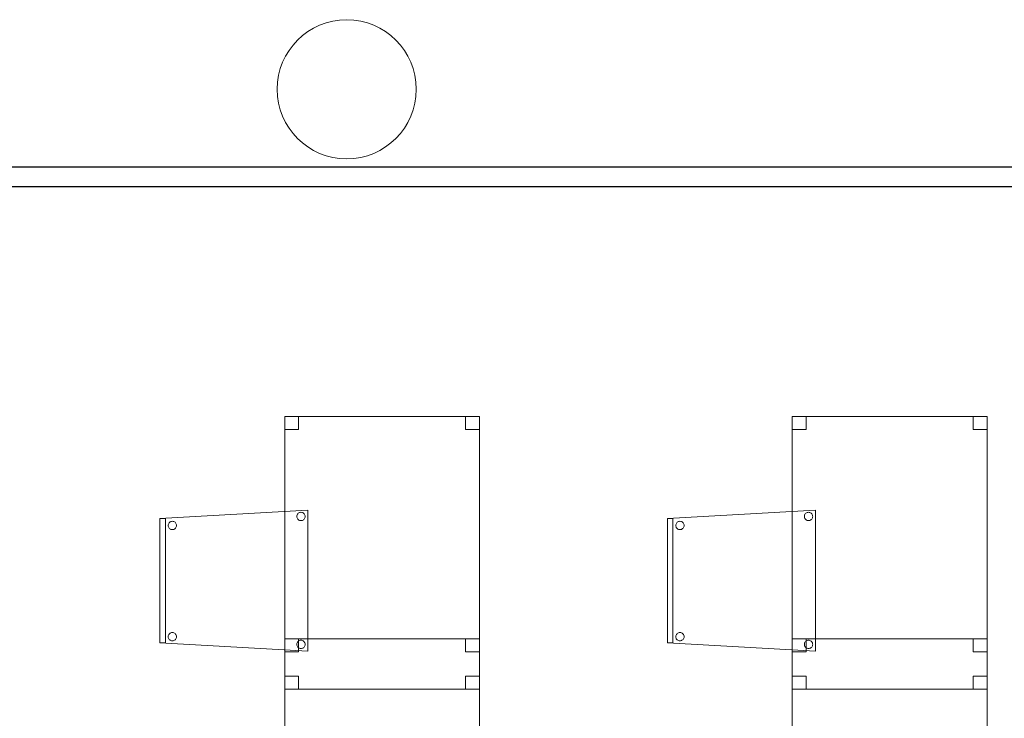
# Model space of a CAD drawing. Header units: metres. Extents: x 391.1 to 427.5, y 12.8 to 28.4.
# Tile 67 of 149: x 409.6 to 413.1, y 15.5 to 18. Entities that reach past the tile are written whole.
import ezdxf

# ---------------------------------------------------------------- set-up
doc = ezdxf.new("R2010")
doc.units = ezdxf.units.M
for name, color, linetype, lineweight in [('02_MOBILIARIO', 7, 'Continuous', 18), ('A-COLS-____-MCUT', 7, 'Continuous', 18), ('A-COLS-____-OTLN', 7, 'Continuous', 18), ('A-DETL-____-MBND', 7, 'Continuous', 18), ('A-WALL-____-MCUT', 7, 'Continuous', 25), ('A-WALL-____-OTLN', 7, 'Continuous', 25)]:
    doc.layers.add(name, color=color, linetype=linetype, lineweight=lineweight)

# ---------------------------------------------------------------- blocks, each defined once
blk = doc.blocks.new('Family - Taula 80X70_PA-152007-03_TEL_P0A')
at = {"layer": 'A-DETL-____-MBND', "color": 253, "true_color": 0xaaaaaa}
for p, q in [((0, 0), (0, 0.98)), ((0, 0.98), (0.7001, 0.98)), ((0.7001, 0.98), (0, 0.98)), ((0, 0.98), (0, 0)), ((0, 0.9336), (0, 0.98)), ((0, 0.98), (0.05, 0.98)), ((0.05, 0.98), (0, 0.98)), ((0, 0.98), (0, 0.9336)), ((0.05, 0.98), (0.05, 0.9336)), ((0.05, 0.9336), (0.05, 0.98)), ((0.6501, 0.9336), (0.6501, 0.98)), ((0.6501, 0.98), (0.7001, 0.98)), ((0.7001, 0.98), (0.6501, 0.98)), ((0.6501, 0.98), (0.6501, 0.9336)), ((0.7001, 0.98), (0.7001, 0)), ((0.7001, 0), (0.7001, 0.98)), ((0.7001, 0.98), (0.7001, 0.9336)), ((0.7001, 0.9336), (0.7001, 0.98)), ((0.05, 0.9336), (0, 0.9336)), ((0, 0.9336), (0.05, 0.9336)), ((0.7001, 0.9336), (0.6501, 0.9336)), ((0.6501, 0.9336), (0.7001, 0.9336)), ((0, 0), (0, 0.0464)), ((0, 0.0464), (0.05, 0.0464)), ((0.05, 0.0464), (0, 0.0464)), ((0, 0.0464), (0, 0)), ((0.05, 0.0464), (0.05, 0)), ((0.05, 0), (0.05, 0.0464)), ((0.6501, 0), (0.6501, 0.0464)), ((0.6501, 0.0464), (0.7001, 0.0464)), ((0.7001, 0.0464), (0.6501, 0.0464)), ((0.6501, 0.0464), (0.6501, 0)), ((0.7001, 0.0464), (0.7001, 0)), ((0.7001, 0), (0.7001, 0.0464)), ((0.7001, 0), (0, 0)), ((0.05, 0), (0, 0)), ((0, 0), (0.05, 0)), ((0.7001, 0), (0.6501, 0)), ((0.6501, 0), (0.7001, 0)), ((0, 0), (0.7001, 0))]:
    blk.add_line(p, q, dxfattribs=at)
blk = doc.blocks.new('Family - Cadira confident_PA-152096-03_TEL_P0A')
at = {"layer": 'A-DETL-____-MBND', "color": 253, "true_color": 0xaaaaaa}
for p, q in [((0, 0.4765), (0.5326, 0.5065)), ((0.5326, 0.5065), (0, 0.4765)), ((0.4961, 0.4939), (0.498, 0.4957)), ((0.498, 0.4957), (0.4961, 0.4939)), ((0.498, 0.4957), (0.5001, 0.4972)), ((0.5001, 0.4972), (0.498, 0.4957)), ((0.5001, 0.4972), (0.5025, 0.4983)), ((0.5025, 0.4983), (0.5001, 0.4972)), ((0.5025, 0.4983), (0.505, 0.4989)), ((0.505, 0.4989), (0.5025, 0.4983)), ((0.505, 0.4989), (0.5076, 0.4992)), ((0.5076, 0.4992), (0.505, 0.4989)), ((0.5076, 0.4992), (0.5102, 0.4989)), ((0.5102, 0.4989), (0.5076, 0.4992)), ((0.5102, 0.4989), (0.5127, 0.4982)), ((0.5127, 0.4982), (0.5102, 0.4989)), ((0.5127, 0.4982), (0.515, 0.4971)), ((0.515, 0.4971), (0.5127, 0.4982)), ((0.515, 0.4971), (0.5172, 0.4956)), ((0.5172, 0.4956), (0.515, 0.4971)), ((0.5172, 0.4956), (0.519, 0.4938)), ((0.519, 0.4938), (0.5172, 0.4956)), ((0.5326, 0.5065), (0.5326, 0)), ((0.5326, 0), (0.5326, 0.5065)), ((0, 0.03), (0, 0.4765)), ((0, 0.4765), (0, 0.03)), ((0, 0.4765), (0.02, 0.4765)), ((0, 0.03), (0, 0.4765)), ((0.02, 0.4765), (0, 0.4765)), ((0, 0.4765), (0, 0.03)), ((0.02, 0.4765), (0.02, 0.03)), ((0.02, 0.03), (0.02, 0.4765)), ((0.0322, 0.4594), (0.0337, 0.4615)), ((0.0337, 0.4615), (0.0322, 0.4594)), ((0.0337, 0.4615), (0.0356, 0.4633)), ((0.0356, 0.4633), (0.0337, 0.4615)), ((0.0356, 0.4633), (0.0377, 0.4648)), ((0.0377, 0.4648), (0.0356, 0.4633)), ((0.0377, 0.4648), (0.0401, 0.4659)), ((0.0401, 0.4659), (0.0377, 0.4648)), ((0.0401, 0.4659), (0.0426, 0.4666)), ((0.0426, 0.4666), (0.0401, 0.4659)), ((0.0426, 0.4666), (0.0452, 0.4668)), ((0.0452, 0.4668), (0.0426, 0.4666)), ((0.0452, 0.4668), (0.0478, 0.4666)), ((0.0478, 0.4666), (0.0452, 0.4668)), ((0.0478, 0.4666), (0.0503, 0.4659)), ((0.0503, 0.4659), (0.0478, 0.4666)), ((0.0503, 0.4659), (0.0526, 0.4648)), ((0.0526, 0.4648), (0.0503, 0.4659)), ((0.0526, 0.4648), (0.0548, 0.4633)), ((0.0548, 0.4633), (0.0526, 0.4648)), ((0.0548, 0.4633), (0.0566, 0.4614)), ((0.0566, 0.4614), (0.0548, 0.4633)), ((0.0566, 0.4614), (0.0581, 0.4593)), ((0.0581, 0.4593), (0.0566, 0.4614)), ((0.4926, 0.4843), (0.4928, 0.4869)), ((0.4928, 0.4869), (0.4926, 0.4843)), ((0.4928, 0.4817), (0.4926, 0.4843)), ((0.4926, 0.4843), (0.4928, 0.4817)), ((0.4928, 0.4869), (0.4935, 0.4894)), ((0.4935, 0.4894), (0.4928, 0.4869)), ((0.4935, 0.4792), (0.4928, 0.4817)), ((0.4928, 0.4817), (0.4935, 0.4792)), ((0.4935, 0.4894), (0.4946, 0.4918)), ((0.4946, 0.4918), (0.4935, 0.4894)), ((0.4945, 0.4768), (0.4935, 0.4792)), ((0.4935, 0.4792), (0.4945, 0.4768)), ((0.496, 0.4747), (0.4945, 0.4768)), ((0.4945, 0.4768), (0.496, 0.4747)), ((0.4946, 0.4918), (0.4961, 0.4939)), ((0.4961, 0.4939), (0.4946, 0.4918)), ((0.4979, 0.4728), (0.496, 0.4747)), ((0.496, 0.4747), (0.4979, 0.4728)), ((0.5, 0.4713), (0.4979, 0.4728)), ((0.4979, 0.4728), (0.5, 0.4713)), ((0.5023, 0.4702), (0.5, 0.4713)), ((0.5, 0.4713), (0.5023, 0.4702)), ((0.5049, 0.4695), (0.5023, 0.4702)), ((0.5023, 0.4702), (0.5049, 0.4695)), ((0.5074, 0.4693), (0.5049, 0.4695)), ((0.5049, 0.4695), (0.5074, 0.4693)), ((0.51, 0.4695), (0.5074, 0.4693)), ((0.5074, 0.4693), (0.51, 0.4695)), ((0.5126, 0.4702), (0.51, 0.4695)), ((0.51, 0.4695), (0.5126, 0.4702)), ((0.5149, 0.4713), (0.5126, 0.4702)), ((0.5126, 0.4702), (0.5149, 0.4713)), ((0.5171, 0.4727), (0.5149, 0.4713)), ((0.5149, 0.4713), (0.5171, 0.4727)), ((0.5189, 0.4746), (0.5171, 0.4727)), ((0.5171, 0.4727), (0.5189, 0.4746)), ((0.5204, 0.4767), (0.5189, 0.4746)), ((0.5189, 0.4746), (0.5204, 0.4767)), ((0.519, 0.4938), (0.5205, 0.4916)), ((0.5205, 0.4916), (0.519, 0.4938)), ((0.5215, 0.4791), (0.5204, 0.4767)), ((0.5204, 0.4767), (0.5215, 0.4791)), ((0.5205, 0.4916), (0.5216, 0.4893)), ((0.5216, 0.4893), (0.5205, 0.4916)), ((0.5222, 0.4816), (0.5215, 0.4791)), ((0.5215, 0.4791), (0.5222, 0.4816)), ((0.5216, 0.4893), (0.5222, 0.4868)), ((0.5222, 0.4868), (0.5216, 0.4893)), ((0.5222, 0.4868), (0.5224, 0.4842)), ((0.5224, 0.4842), (0.5222, 0.4868)), ((0.5224, 0.4842), (0.5222, 0.4816)), ((0.5222, 0.4816), (0.5224, 0.4842)), ((0.0302, 0.4519), (0.0304, 0.4545)), ((0.0304, 0.4545), (0.0302, 0.4519)), ((0.0304, 0.4493), (0.0302, 0.4519)), ((0.0302, 0.4519), (0.0304, 0.4493)), ((0.0304, 0.4545), (0.0311, 0.457)), ((0.0311, 0.457), (0.0304, 0.4545)), ((0.031, 0.4468), (0.0304, 0.4493)), ((0.0304, 0.4493), (0.031, 0.4468)), ((0.0321, 0.4445), (0.031, 0.4468)), ((0.031, 0.4468), (0.0321, 0.4445)), ((0.0311, 0.457), (0.0322, 0.4594)), ((0.0322, 0.4594), (0.0311, 0.457)), ((0.0336, 0.4423), (0.0321, 0.4445)), ((0.0321, 0.4445), (0.0336, 0.4423)), ((0.0355, 0.4405), (0.0336, 0.4423)), ((0.0336, 0.4423), (0.0355, 0.4405)), ((0.0376, 0.439), (0.0355, 0.4405)), ((0.0355, 0.4405), (0.0376, 0.439)), ((0.0399, 0.4378), (0.0376, 0.439)), ((0.0376, 0.439), (0.0399, 0.4378)), ((0.0424, 0.4372), (0.0399, 0.4378)), ((0.0399, 0.4378), (0.0424, 0.4372)), ((0.045, 0.4369), (0.0424, 0.4372)), ((0.0424, 0.4372), (0.045, 0.4369)), ((0.0476, 0.4371), (0.045, 0.4369)), ((0.045, 0.4369), (0.0476, 0.4371)), ((0.0502, 0.4378), (0.0476, 0.4371)), ((0.0476, 0.4371), (0.0502, 0.4378)), ((0.0525, 0.4389), (0.0502, 0.4378)), ((0.0502, 0.4378), (0.0525, 0.4389)), ((0.0547, 0.4404), (0.0525, 0.4389)), ((0.0525, 0.4389), (0.0547, 0.4404)), ((0.0565, 0.4422), (0.0547, 0.4404)), ((0.0547, 0.4404), (0.0565, 0.4422)), ((0.058, 0.4443), (0.0565, 0.4422)), ((0.0565, 0.4422), (0.058, 0.4443)), ((0.0591, 0.4467), (0.058, 0.4443)), ((0.058, 0.4443), (0.0591, 0.4467)), ((0.0581, 0.4593), (0.0592, 0.4569)), ((0.0592, 0.4569), (0.0581, 0.4593)), ((0.0598, 0.4492), (0.0591, 0.4467)), ((0.0591, 0.4467), (0.0598, 0.4492)), ((0.0592, 0.4569), (0.0598, 0.4544)), ((0.0598, 0.4544), (0.0592, 0.4569)), ((0.0598, 0.4544), (0.06, 0.4518)), ((0.06, 0.4518), (0.0598, 0.4544)), ((0.06, 0.4518), (0.0598, 0.4492)), ((0.0598, 0.4492), (0.06, 0.4518)), ((0.0302, 0.0519), (0.0304, 0.0545)), ((0.0304, 0.0545), (0.0302, 0.0519)), ((0.0304, 0.0493), (0.0302, 0.0519)), ((0.0302, 0.0519), (0.0304, 0.0493)), ((0.0304, 0.0545), (0.0311, 0.057)), ((0.0311, 0.057), (0.0304, 0.0545)), ((0.031, 0.0468), (0.0304, 0.0493)), ((0.0304, 0.0493), (0.031, 0.0468)), ((0.0321, 0.0445), (0.031, 0.0468)), ((0.031, 0.0468), (0.0321, 0.0445)), ((0.0311, 0.057), (0.0322, 0.0594)), ((0.0322, 0.0594), (0.0311, 0.057)), ((0.0336, 0.0423), (0.0321, 0.0445)), ((0.0321, 0.0445), (0.0336, 0.0423)), ((0.0322, 0.0594), (0.0337, 0.0615)), ((0.0337, 0.0615), (0.0322, 0.0594)), ((0.0355, 0.0405), (0.0336, 0.0423)), ((0.0336, 0.0423), (0.0355, 0.0405)), ((0.0337, 0.0615), (0.0356, 0.0633)), ((0.0356, 0.0633), (0.0337, 0.0615)), ((0.0376, 0.039), (0.0355, 0.0405)), ((0.0355, 0.0405), (0.0376, 0.039)), ((0.0356, 0.0633), (0.0377, 0.0648)), ((0.0377, 0.0648), (0.0356, 0.0633)), ((0.0399, 0.0378), (0.0376, 0.039)), ((0.0376, 0.039), (0.0399, 0.0378)), ((0.0377, 0.0648), (0.0401, 0.0659)), ((0.0401, 0.0659), (0.0377, 0.0648)), ((0.0424, 0.0372), (0.0399, 0.0378)), ((0.0399, 0.0378), (0.0424, 0.0372)), ((0.0401, 0.0659), (0.0426, 0.0666)), ((0.0426, 0.0666), (0.0401, 0.0659)), ((0.045, 0.0369), (0.0424, 0.0372)), ((0.0424, 0.0372), (0.045, 0.0369)), ((0.0426, 0.0666), (0.0452, 0.0668)), ((0.0452, 0.0668), (0.0426, 0.0666)), ((0.0476, 0.0371), (0.045, 0.0369)), ((0.045, 0.0369), (0.0476, 0.0371)), ((0.0452, 0.0668), (0.0478, 0.0666)), ((0.0478, 0.0666), (0.0452, 0.0668)), ((0.0502, 0.0378), (0.0476, 0.0371)), ((0.0476, 0.0371), (0.0502, 0.0378)), ((0.0478, 0.0666), (0.0503, 0.0659)), ((0.0503, 0.0659), (0.0478, 0.0666)), ((0.0525, 0.0389), (0.0502, 0.0378)), ((0.0502, 0.0378), (0.0525, 0.0389)), ((0.0503, 0.0659), (0.0526, 0.0648)), ((0.0526, 0.0648), (0.0503, 0.0659)), ((0.0547, 0.0404), (0.0525, 0.0389)), ((0.0525, 0.0389), (0.0547, 0.0404)), ((0.0526, 0.0648), (0.0548, 0.0633)), ((0.0548, 0.0633), (0.0526, 0.0648)), ((0.0565, 0.0422), (0.0547, 0.0404)), ((0.0547, 0.0404), (0.0565, 0.0422)), ((0.0548, 0.0633), (0.0566, 0.0614)), ((0.0566, 0.0614), (0.0548, 0.0633)), ((0.058, 0.0443), (0.0565, 0.0422)), ((0.0565, 0.0422), (0.058, 0.0443)), ((0.0566, 0.0614), (0.0581, 0.0593)), ((0.0581, 0.0593), (0.0566, 0.0614)), ((0.0591, 0.0467), (0.058, 0.0443)), ((0.058, 0.0443), (0.0591, 0.0467)), ((0.0581, 0.0593), (0.0592, 0.0569)), ((0.0592, 0.0569), (0.0581, 0.0593)), ((0.0598, 0.0492), (0.0591, 0.0467)), ((0.0591, 0.0467), (0.0598, 0.0492)), ((0.0592, 0.0569), (0.0598, 0.0544)), ((0.0598, 0.0544), (0.0592, 0.0569)), ((0.0598, 0.0544), (0.06, 0.0518)), ((0.06, 0.0518), (0.0598, 0.0544)), ((0.06, 0.0518), (0.0598, 0.0492)), ((0.0598, 0.0492), (0.06, 0.0518)), ((0.4961, 0.0339), (0.498, 0.0357)), ((0.498, 0.0357), (0.4961, 0.0339)), ((0.498, 0.0357), (0.5001, 0.0372)), ((0.5001, 0.0372), (0.498, 0.0357)), ((0.5001, 0.0372), (0.5025, 0.0383)), ((0.5025, 0.0383), (0.5001, 0.0372)), ((0.5025, 0.0383), (0.505, 0.0389)), ((0.505, 0.0389), (0.5025, 0.0383)), ((0.505, 0.0389), (0.5076, 0.0392)), ((0.5076, 0.0392), (0.505, 0.0389)), ((0.5076, 0.0392), (0.5102, 0.0389)), ((0.5102, 0.0389), (0.5076, 0.0392)), ((0.5102, 0.0389), (0.5127, 0.0382)), ((0.5127, 0.0382), (0.5102, 0.0389)), ((0.5127, 0.0382), (0.515, 0.0371)), ((0.515, 0.0371), (0.5127, 0.0382)), ((0.515, 0.0371), (0.5172, 0.0356)), ((0.5172, 0.0356), (0.515, 0.0371)), ((0.5172, 0.0356), (0.519, 0.0338)), ((0.519, 0.0338), (0.5172, 0.0356)), ((0.5326, 0), (0, 0.03)), ((0, 0.03), (0.5326, 0)), ((0.02, 0.03), (0, 0.03)), ((0, 0.03), (0.02, 0.03)), ((0.4926, 0.0243), (0.4928, 0.0269)), ((0.4928, 0.0269), (0.4926, 0.0243)), ((0.4928, 0.0217), (0.4926, 0.0243)), ((0.4926, 0.0243), (0.4928, 0.0217)), ((0.4928, 0.0269), (0.4935, 0.0294)), ((0.4935, 0.0294), (0.4928, 0.0269)), ((0.4935, 0.0192), (0.4928, 0.0217)), ((0.4928, 0.0217), (0.4935, 0.0192)), ((0.4935, 0.0294), (0.4946, 0.0318)), ((0.4946, 0.0318), (0.4935, 0.0294)), ((0.4945, 0.0168), (0.4935, 0.0192)), ((0.4935, 0.0192), (0.4945, 0.0168)), ((0.496, 0.0147), (0.4945, 0.0168)), ((0.4945, 0.0168), (0.496, 0.0147)), ((0.4946, 0.0318), (0.4961, 0.0339)), ((0.4961, 0.0339), (0.4946, 0.0318)), ((0.4979, 0.0128), (0.496, 0.0147)), ((0.496, 0.0147), (0.4979, 0.0128)), ((0.5, 0.0113), (0.4979, 0.0128)), ((0.4979, 0.0128), (0.5, 0.0113)), ((0.5023, 0.0102), (0.5, 0.0113)), ((0.5, 0.0113), (0.5023, 0.0102)), ((0.5049, 0.0095), (0.5023, 0.0102)), ((0.5023, 0.0102), (0.5049, 0.0095)), ((0.5074, 0.0093), (0.5049, 0.0095)), ((0.5049, 0.0095), (0.5074, 0.0093)), ((0.51, 0.0095), (0.5074, 0.0093)), ((0.5074, 0.0093), (0.51, 0.0095)), ((0.5126, 0.0102), (0.51, 0.0095)), ((0.51, 0.0095), (0.5126, 0.0102)), ((0.5149, 0.0113), (0.5126, 0.0102)), ((0.5126, 0.0102), (0.5149, 0.0113)), ((0.5171, 0.0127), (0.5149, 0.0113)), ((0.5149, 0.0113), (0.5171, 0.0127)), ((0.5189, 0.0146), (0.5171, 0.0127)), ((0.5171, 0.0127), (0.5189, 0.0146)), ((0.5204, 0.0167), (0.5189, 0.0146)), ((0.5189, 0.0146), (0.5204, 0.0167)), ((0.519, 0.0338), (0.5205, 0.0316)), ((0.5205, 0.0316), (0.519, 0.0338)), ((0.5215, 0.0191), (0.5204, 0.0167)), ((0.5204, 0.0167), (0.5215, 0.0191)), ((0.5205, 0.0316), (0.5216, 0.0293)), ((0.5216, 0.0293), (0.5205, 0.0316)), ((0.5222, 0.0216), (0.5215, 0.0191)), ((0.5215, 0.0191), (0.5222, 0.0216)), ((0.5216, 0.0293), (0.5222, 0.0268)), ((0.5222, 0.0268), (0.5216, 0.0293)), ((0.5222, 0.0268), (0.5224, 0.0242)), ((0.5224, 0.0242), (0.5222, 0.0268)), ((0.5224, 0.0242), (0.5222, 0.0216)), ((0.5222, 0.0216), (0.5224, 0.0242))]:
    blk.add_line(p, q, dxfattribs=at)
blk = doc.blocks.new('Family - Taula 80X70_PA-152214-03_TEL_P0A')
at = {"layer": 'A-DETL-____-MBND', "color": 253, "true_color": 0xaaaaaa}
for p, q in [((0, 0), (0, 0.98)), ((0, 0.98), (0.7001, 0.98)), ((0.7001, 0.98), (0, 0.98)), ((0, 0.98), (0, 0)), ((0, 0.9336), (0, 0.98)), ((0, 0.98), (0.05, 0.98)), ((0.05, 0.98), (0, 0.98)), ((0, 0.98), (0, 0.9336)), ((0.05, 0.98), (0.05, 0.9336)), ((0.05, 0.9336), (0.05, 0.98)), ((0.6501, 0.9336), (0.6501, 0.98)), ((0.6501, 0.98), (0.7001, 0.98)), ((0.7001, 0.98), (0.6501, 0.98)), ((0.6501, 0.98), (0.6501, 0.9336)), ((0.7001, 0.98), (0.7001, 0.9336)), ((0.7001, 0.9336), (0.7001, 0.98)), ((0.7001, 0.98), (0.7001, 0)), ((0.7001, 0), (0.7001, 0.98)), ((0.05, 0.9336), (0, 0.9336)), ((0, 0.9336), (0.05, 0.9336)), ((0.7001, 0.9336), (0.6501, 0.9336)), ((0.6501, 0.9336), (0.7001, 0.9336)), ((0, 0), (0, 0.0464)), ((0, 0.0464), (0.05, 0.0464)), ((0.05, 0.0464), (0, 0.0464)), ((0, 0.0464), (0, 0)), ((0.05, 0.0464), (0.05, 0)), ((0.05, 0), (0.05, 0.0464)), ((0.6501, 0), (0.6501, 0.0464)), ((0.6501, 0.0464), (0.7001, 0.0464)), ((0.7001, 0.0464), (0.6501, 0.0464)), ((0.6501, 0.0464), (0.6501, 0)), ((0.7001, 0.0464), (0.7001, 0)), ((0.7001, 0), (0.7001, 0.0464)), ((0.05, 0), (0, 0)), ((0, 0), (0.05, 0)), ((0.7001, 0), (0, 0)), ((0.7001, 0), (0.6501, 0)), ((0.6501, 0), (0.7001, 0)), ((0, 0), (0.7001, 0))]:
    blk.add_line(p, q, dxfattribs=at)
blk = doc.blocks.new('Family - Evans PA-152218-03_TEL_P0A')
at = {"layer": 'A-WALL-____-MCUT', "color": 253, "true_color": 0xaaaaaa}
for p, q in [((7.2699, 0.07), (1.71, 0.07)), ((1.71, 0), (7.2699, 0))]:
    blk.add_line(p, q, dxfattribs=at)
at = {"layer": 'A-WALL-____-OTLN', "color": 253, "true_color": 0xaaaaaa}
for p, q in [((10.7899, 0.07), (0, 0.07)), ((0, 0), (10.7899, 0))]:
    blk.add_line(p, q, dxfattribs=at)
at = {"layer": 'A-WALL-____-OTLN', "color": 253, "lineweight": 18, "true_color": 0xaaaaaa}
blk.add_line((-0.0226, 0), (10.7899, 0), dxfattribs=at)
blk = doc.blocks.new('Family - Taula 80X70_PA-152471-03_TEL_P0A')
at = {"layer": 'A-DETL-____-MBND', "color": 253, "true_color": 0xaaaaaa}
for p, q in [((0, 0.9336), (0, 0.98)), ((0, 0.98), (0.05, 0.98)), ((0.05, 0.98), (0, 0.98)), ((0, 0.98), (0, 0.9336)), ((0, 0), (0, 0.98)), ((0, 0.98), (0.7001, 0.98)), ((0.7001, 0.98), (0, 0.98)), ((0, 0.98), (0, 0)), ((0.05, 0.98), (0.05, 0.9336)), ((0.05, 0.9336), (0.05, 0.98)), ((0.6501, 0.9336), (0.6501, 0.98)), ((0.6501, 0.98), (0.7001, 0.98)), ((0.7001, 0.98), (0.6501, 0.98)), ((0.6501, 0.98), (0.6501, 0.9336)), ((0.7001, 0.98), (0.7001, 0)), ((0.7001, 0), (0.7001, 0.98)), ((0.7001, 0.98), (0.7001, 0.9336)), ((0.7001, 0.9336), (0.7001, 0.98)), ((0.05, 0.9336), (0, 0.9336)), ((0, 0.9336), (0.05, 0.9336)), ((0.7001, 0.9336), (0.6501, 0.9336)), ((0.6501, 0.9336), (0.7001, 0.9336)), ((0, 0), (0, 0.0464)), ((0, 0.0464), (0.05, 0.0464)), ((0.05, 0.0464), (0, 0.0464)), ((0, 0.0464), (0, 0)), ((0.05, 0.0464), (0.05, 0)), ((0.05, 0), (0.05, 0.0464)), ((0.6501, 0), (0.6501, 0.0464)), ((0.6501, 0.0464), (0.7001, 0.0464)), ((0.7001, 0.0464), (0.6501, 0.0464)), ((0.6501, 0.0464), (0.6501, 0)), ((0.7001, 0.0464), (0.7001, 0)), ((0.7001, 0), (0.7001, 0.0464)), ((0.05, 0), (0, 0)), ((0, 0), (0.05, 0)), ((0.7001, 0), (0, 0)), ((0.7001, 0), (0.6501, 0)), ((0.6501, 0), (0.7001, 0)), ((0, 0), (0.7001, 0))]:
    blk.add_line(p, q, dxfattribs=at)
blk = doc.blocks.new('Family - Cadira confident_PA-152481-03_TEL_P0A')
at = {"layer": 'A-DETL-____-MBND', "color": 253, "true_color": 0xaaaaaa}
for p, q in [((0, 0.4765), (0.5326, 0.5065)), ((0.5326, 0.5065), (0, 0.4765)), ((0.4961, 0.4939), (0.498, 0.4957)), ((0.498, 0.4957), (0.4961, 0.4939)), ((0.498, 0.4957), (0.5001, 0.4972)), ((0.5001, 0.4972), (0.498, 0.4957)), ((0.5001, 0.4972), (0.5025, 0.4983)), ((0.5025, 0.4983), (0.5001, 0.4972)), ((0.5025, 0.4983), (0.505, 0.4989)), ((0.505, 0.4989), (0.5025, 0.4983)), ((0.505, 0.4989), (0.5076, 0.4992)), ((0.5076, 0.4992), (0.505, 0.4989)), ((0.5076, 0.4992), (0.5102, 0.4989)), ((0.5102, 0.4989), (0.5076, 0.4992)), ((0.5102, 0.4989), (0.5127, 0.4982)), ((0.5127, 0.4982), (0.5102, 0.4989)), ((0.5127, 0.4982), (0.515, 0.4971)), ((0.515, 0.4971), (0.5127, 0.4982)), ((0.515, 0.4971), (0.5172, 0.4956)), ((0.5172, 0.4956), (0.515, 0.4971)), ((0.5172, 0.4956), (0.519, 0.4938)), ((0.519, 0.4938), (0.5172, 0.4956)), ((0.5326, 0.5065), (0.5326, 0)), ((0.5326, 0), (0.5326, 0.5065)), ((0, 0.4765), (0.02, 0.4765)), ((0, 0.03), (0, 0.4765)), ((0.02, 0.4765), (0, 0.4765)), ((0, 0.4765), (0, 0.03)), ((0, 0.03), (0, 0.4765)), ((0, 0.4765), (0, 0.03)), ((0.02, 0.4765), (0.02, 0.03)), ((0.02, 0.03), (0.02, 0.4765)), ((0.0322, 0.4594), (0.0337, 0.4615)), ((0.0337, 0.4615), (0.0322, 0.4594)), ((0.0337, 0.4615), (0.0356, 0.4633)), ((0.0356, 0.4633), (0.0337, 0.4615)), ((0.0356, 0.4633), (0.0377, 0.4648)), ((0.0377, 0.4648), (0.0356, 0.4633)), ((0.0377, 0.4648), (0.0401, 0.4659)), ((0.0401, 0.4659), (0.0377, 0.4648)), ((0.0401, 0.4659), (0.0426, 0.4666)), ((0.0426, 0.4666), (0.0401, 0.4659)), ((0.0426, 0.4666), (0.0452, 0.4668)), ((0.0452, 0.4668), (0.0426, 0.4666)), ((0.0452, 0.4668), (0.0478, 0.4666)), ((0.0478, 0.4666), (0.0452, 0.4668)), ((0.0478, 0.4666), (0.0503, 0.4659)), ((0.0503, 0.4659), (0.0478, 0.4666)), ((0.0503, 0.4659), (0.0526, 0.4648)), ((0.0526, 0.4648), (0.0503, 0.4659)), ((0.0526, 0.4648), (0.0548, 0.4633)), ((0.0548, 0.4633), (0.0526, 0.4648)), ((0.0548, 0.4633), (0.0566, 0.4614)), ((0.0566, 0.4614), (0.0548, 0.4633)), ((0.0566, 0.4614), (0.0581, 0.4593)), ((0.0581, 0.4593), (0.0566, 0.4614)), ((0.4926, 0.4843), (0.4928, 0.4869)), ((0.4928, 0.4869), (0.4926, 0.4843)), ((0.4928, 0.4817), (0.4926, 0.4843)), ((0.4926, 0.4843), (0.4928, 0.4817)), ((0.4928, 0.4869), (0.4935, 0.4894)), ((0.4935, 0.4894), (0.4928, 0.4869)), ((0.4935, 0.4792), (0.4928, 0.4817)), ((0.4928, 0.4817), (0.4935, 0.4792)), ((0.4935, 0.4894), (0.4946, 0.4918)), ((0.4946, 0.4918), (0.4935, 0.4894)), ((0.4945, 0.4768), (0.4935, 0.4792)), ((0.4935, 0.4792), (0.4945, 0.4768)), ((0.496, 0.4747), (0.4945, 0.4768)), ((0.4945, 0.4768), (0.496, 0.4747)), ((0.4946, 0.4918), (0.4961, 0.4939)), ((0.4961, 0.4939), (0.4946, 0.4918)), ((0.4979, 0.4728), (0.496, 0.4747)), ((0.496, 0.4747), (0.4979, 0.4728)), ((0.5, 0.4713), (0.4979, 0.4728)), ((0.4979, 0.4728), (0.5, 0.4713)), ((0.5023, 0.4702), (0.5, 0.4713)), ((0.5, 0.4713), (0.5023, 0.4702)), ((0.5049, 0.4695), (0.5023, 0.4702)), ((0.5023, 0.4702), (0.5049, 0.4695)), ((0.5074, 0.4693), (0.5049, 0.4695)), ((0.5049, 0.4695), (0.5074, 0.4693)), ((0.51, 0.4695), (0.5074, 0.4693)), ((0.5074, 0.4693), (0.51, 0.4695)), ((0.5126, 0.4702), (0.51, 0.4695)), ((0.51, 0.4695), (0.5126, 0.4702)), ((0.5149, 0.4713), (0.5126, 0.4702)), ((0.5126, 0.4702), (0.5149, 0.4713)), ((0.5171, 0.4727), (0.5149, 0.4713)), ((0.5149, 0.4713), (0.5171, 0.4727)), ((0.5189, 0.4746), (0.5171, 0.4727)), ((0.5171, 0.4727), (0.5189, 0.4746)), ((0.5204, 0.4767), (0.5189, 0.4746)), ((0.5189, 0.4746), (0.5204, 0.4767)), ((0.519, 0.4938), (0.5205, 0.4916)), ((0.5205, 0.4916), (0.519, 0.4938)), ((0.5215, 0.4791), (0.5204, 0.4767)), ((0.5204, 0.4767), (0.5215, 0.4791)), ((0.5205, 0.4916), (0.5216, 0.4893)), ((0.5216, 0.4893), (0.5205, 0.4916)), ((0.5222, 0.4816), (0.5215, 0.4791)), ((0.5215, 0.4791), (0.5222, 0.4816)), ((0.5216, 0.4893), (0.5222, 0.4868)), ((0.5222, 0.4868), (0.5216, 0.4893)), ((0.5222, 0.4868), (0.5224, 0.4842)), ((0.5224, 0.4842), (0.5222, 0.4868)), ((0.5224, 0.4842), (0.5222, 0.4816)), ((0.5222, 0.4816), (0.5224, 0.4842)), ((0.0302, 0.4519), (0.0304, 0.4545)), ((0.0304, 0.4545), (0.0302, 0.4519)), ((0.0304, 0.4493), (0.0302, 0.4519)), ((0.0302, 0.4519), (0.0304, 0.4493)), ((0.0304, 0.4545), (0.0311, 0.457)), ((0.0311, 0.457), (0.0304, 0.4545)), ((0.031, 0.4468), (0.0304, 0.4493)), ((0.0304, 0.4493), (0.031, 0.4468)), ((0.0321, 0.4445), (0.031, 0.4468)), ((0.031, 0.4468), (0.0321, 0.4445)), ((0.0311, 0.457), (0.0322, 0.4594)), ((0.0322, 0.4594), (0.0311, 0.457)), ((0.0336, 0.4423), (0.0321, 0.4445)), ((0.0321, 0.4445), (0.0336, 0.4423)), ((0.0355, 0.4405), (0.0336, 0.4423)), ((0.0336, 0.4423), (0.0355, 0.4405)), ((0.0376, 0.439), (0.0355, 0.4405)), ((0.0355, 0.4405), (0.0376, 0.439)), ((0.0399, 0.4378), (0.0376, 0.439)), ((0.0376, 0.439), (0.0399, 0.4378)), ((0.0424, 0.4372), (0.0399, 0.4378)), ((0.0399, 0.4378), (0.0424, 0.4372)), ((0.045, 0.4369), (0.0424, 0.4372)), ((0.0424, 0.4372), (0.045, 0.4369)), ((0.0476, 0.4371), (0.045, 0.4369)), ((0.045, 0.4369), (0.0476, 0.4371)), ((0.0502, 0.4378), (0.0476, 0.4371)), ((0.0476, 0.4371), (0.0502, 0.4378)), ((0.0525, 0.4389), (0.0502, 0.4378)), ((0.0502, 0.4378), (0.0525, 0.4389)), ((0.0547, 0.4404), (0.0525, 0.4389)), ((0.0525, 0.4389), (0.0547, 0.4404)), ((0.0565, 0.4422), (0.0547, 0.4404)), ((0.0547, 0.4404), (0.0565, 0.4422)), ((0.058, 0.4443), (0.0565, 0.4422)), ((0.0565, 0.4422), (0.058, 0.4443)), ((0.0591, 0.4467), (0.058, 0.4443)), ((0.058, 0.4443), (0.0591, 0.4467)), ((0.0581, 0.4593), (0.0592, 0.4569)), ((0.0592, 0.4569), (0.0581, 0.4593)), ((0.0598, 0.4492), (0.0591, 0.4467)), ((0.0591, 0.4467), (0.0598, 0.4492)), ((0.0592, 0.4569), (0.0598, 0.4544)), ((0.0598, 0.4544), (0.0592, 0.4569)), ((0.0598, 0.4544), (0.06, 0.4518)), ((0.06, 0.4518), (0.0598, 0.4544)), ((0.06, 0.4518), (0.0598, 0.4492)), ((0.0598, 0.4492), (0.06, 0.4518)), ((0.0302, 0.0519), (0.0304, 0.0545)), ((0.0304, 0.0545), (0.0302, 0.0519)), ((0.0304, 0.0493), (0.0302, 0.0519)), ((0.0302, 0.0519), (0.0304, 0.0493)), ((0.0304, 0.0545), (0.0311, 0.057)), ((0.0311, 0.057), (0.0304, 0.0545)), ((0.031, 0.0468), (0.0304, 0.0493)), ((0.0304, 0.0493), (0.031, 0.0468)), ((0.0321, 0.0445), (0.031, 0.0468)), ((0.031, 0.0468), (0.0321, 0.0445)), ((0.0311, 0.057), (0.0322, 0.0594)), ((0.0322, 0.0594), (0.0311, 0.057)), ((0.0336, 0.0423), (0.0321, 0.0445)), ((0.0321, 0.0445), (0.0336, 0.0423)), ((0.0322, 0.0594), (0.0337, 0.0615)), ((0.0337, 0.0615), (0.0322, 0.0594)), ((0.0355, 0.0405), (0.0336, 0.0423)), ((0.0336, 0.0423), (0.0355, 0.0405)), ((0.0337, 0.0615), (0.0356, 0.0633)), ((0.0356, 0.0633), (0.0337, 0.0615)), ((0.0376, 0.039), (0.0355, 0.0405)), ((0.0355, 0.0405), (0.0376, 0.039)), ((0.0356, 0.0633), (0.0377, 0.0648)), ((0.0377, 0.0648), (0.0356, 0.0633)), ((0.0399, 0.0378), (0.0376, 0.039)), ((0.0376, 0.039), (0.0399, 0.0378)), ((0.0377, 0.0648), (0.0401, 0.0659)), ((0.0401, 0.0659), (0.0377, 0.0648)), ((0.0424, 0.0372), (0.0399, 0.0378)), ((0.0399, 0.0378), (0.0424, 0.0372)), ((0.0401, 0.0659), (0.0426, 0.0666)), ((0.0426, 0.0666), (0.0401, 0.0659)), ((0.045, 0.0369), (0.0424, 0.0372)), ((0.0424, 0.0372), (0.045, 0.0369)), ((0.0426, 0.0666), (0.0452, 0.0668)), ((0.0452, 0.0668), (0.0426, 0.0666)), ((0.0476, 0.0371), (0.045, 0.0369)), ((0.045, 0.0369), (0.0476, 0.0371)), ((0.0452, 0.0668), (0.0478, 0.0666)), ((0.0478, 0.0666), (0.0452, 0.0668)), ((0.0502, 0.0378), (0.0476, 0.0371)), ((0.0476, 0.0371), (0.0502, 0.0378)), ((0.0478, 0.0666), (0.0503, 0.0659)), ((0.0503, 0.0659), (0.0478, 0.0666)), ((0.0525, 0.0389), (0.0502, 0.0378)), ((0.0502, 0.0378), (0.0525, 0.0389)), ((0.0503, 0.0659), (0.0526, 0.0648)), ((0.0526, 0.0648), (0.0503, 0.0659)), ((0.0547, 0.0404), (0.0525, 0.0389)), ((0.0525, 0.0389), (0.0547, 0.0404)), ((0.0526, 0.0648), (0.0548, 0.0633)), ((0.0548, 0.0633), (0.0526, 0.0648)), ((0.0565, 0.0422), (0.0547, 0.0404)), ((0.0547, 0.0404), (0.0565, 0.0422)), ((0.0548, 0.0633), (0.0566, 0.0614)), ((0.0566, 0.0614), (0.0548, 0.0633)), ((0.058, 0.0443), (0.0565, 0.0422)), ((0.0565, 0.0422), (0.058, 0.0443)), ((0.0566, 0.0614), (0.0581, 0.0593)), ((0.0581, 0.0593), (0.0566, 0.0614)), ((0.0591, 0.0467), (0.058, 0.0443)), ((0.058, 0.0443), (0.0591, 0.0467)), ((0.0581, 0.0593), (0.0592, 0.0569)), ((0.0592, 0.0569), (0.0581, 0.0593)), ((0.0598, 0.0492), (0.0591, 0.0467)), ((0.0591, 0.0467), (0.0598, 0.0492)), ((0.0592, 0.0569), (0.0598, 0.0544)), ((0.0598, 0.0544), (0.0592, 0.0569)), ((0.0598, 0.0544), (0.06, 0.0518)), ((0.06, 0.0518), (0.0598, 0.0544)), ((0.06, 0.0518), (0.0598, 0.0492)), ((0.0598, 0.0492), (0.06, 0.0518)), ((0.4961, 0.0339), (0.498, 0.0357)), ((0.498, 0.0357), (0.4961, 0.0339)), ((0.498, 0.0357), (0.5001, 0.0372)), ((0.5001, 0.0372), (0.498, 0.0357)), ((0.5001, 0.0372), (0.5025, 0.0383)), ((0.5025, 0.0383), (0.5001, 0.0372)), ((0.5025, 0.0383), (0.505, 0.0389)), ((0.505, 0.0389), (0.5025, 0.0383)), ((0.505, 0.0389), (0.5076, 0.0392)), ((0.5076, 0.0392), (0.505, 0.0389)), ((0.5076, 0.0392), (0.5102, 0.0389)), ((0.5102, 0.0389), (0.5076, 0.0392)), ((0.5102, 0.0389), (0.5127, 0.0382)), ((0.5127, 0.0382), (0.5102, 0.0389)), ((0.5127, 0.0382), (0.515, 0.0371)), ((0.515, 0.0371), (0.5127, 0.0382)), ((0.515, 0.0371), (0.5172, 0.0356)), ((0.5172, 0.0356), (0.515, 0.0371)), ((0.5172, 0.0356), (0.519, 0.0338)), ((0.519, 0.0338), (0.5172, 0.0356)), ((0.02, 0.03), (0, 0.03)), ((0, 0.03), (0.02, 0.03)), ((0.5326, 0), (0, 0.03)), ((0, 0.03), (0.5326, 0)), ((0.4926, 0.0243), (0.4928, 0.0269)), ((0.4928, 0.0269), (0.4926, 0.0243)), ((0.4928, 0.0217), (0.4926, 0.0243)), ((0.4926, 0.0243), (0.4928, 0.0217)), ((0.4928, 0.0269), (0.4935, 0.0294)), ((0.4935, 0.0294), (0.4928, 0.0269)), ((0.4935, 0.0192), (0.4928, 0.0217)), ((0.4928, 0.0217), (0.4935, 0.0192)), ((0.4935, 0.0294), (0.4946, 0.0318)), ((0.4946, 0.0318), (0.4935, 0.0294)), ((0.4945, 0.0168), (0.4935, 0.0192)), ((0.4935, 0.0192), (0.4945, 0.0168)), ((0.496, 0.0147), (0.4945, 0.0168)), ((0.4945, 0.0168), (0.496, 0.0147)), ((0.4946, 0.0318), (0.4961, 0.0339)), ((0.4961, 0.0339), (0.4946, 0.0318)), ((0.4979, 0.0128), (0.496, 0.0147)), ((0.496, 0.0147), (0.4979, 0.0128)), ((0.5, 0.0113), (0.4979, 0.0128)), ((0.4979, 0.0128), (0.5, 0.0113)), ((0.5023, 0.0102), (0.5, 0.0113)), ((0.5, 0.0113), (0.5023, 0.0102)), ((0.5049, 0.0095), (0.5023, 0.0102)), ((0.5023, 0.0102), (0.5049, 0.0095)), ((0.5074, 0.0093), (0.5049, 0.0095)), ((0.5049, 0.0095), (0.5074, 0.0093)), ((0.51, 0.0095), (0.5074, 0.0093)), ((0.5074, 0.0093), (0.51, 0.0095)), ((0.5126, 0.0102), (0.51, 0.0095)), ((0.51, 0.0095), (0.5126, 0.0102)), ((0.5149, 0.0113), (0.5126, 0.0102)), ((0.5126, 0.0102), (0.5149, 0.0113)), ((0.5171, 0.0127), (0.5149, 0.0113)), ((0.5149, 0.0113), (0.5171, 0.0127)), ((0.5189, 0.0146), (0.5171, 0.0127)), ((0.5171, 0.0127), (0.5189, 0.0146)), ((0.5204, 0.0167), (0.5189, 0.0146)), ((0.5189, 0.0146), (0.5204, 0.0167)), ((0.519, 0.0338), (0.5205, 0.0316)), ((0.5205, 0.0316), (0.519, 0.0338)), ((0.5215, 0.0191), (0.5204, 0.0167)), ((0.5204, 0.0167), (0.5215, 0.0191)), ((0.5205, 0.0316), (0.5216, 0.0293)), ((0.5216, 0.0293), (0.5205, 0.0316)), ((0.5222, 0.0216), (0.5215, 0.0191)), ((0.5215, 0.0191), (0.5222, 0.0216)), ((0.5216, 0.0293), (0.5222, 0.0268)), ((0.5222, 0.0268), (0.5216, 0.0293)), ((0.5222, 0.0268), (0.5224, 0.0242)), ((0.5224, 0.0242), (0.5222, 0.0268)), ((0.5224, 0.0242), (0.5222, 0.0216)), ((0.5222, 0.0216), (0.5224, 0.0242))]:
    blk.add_line(p, q, dxfattribs=at)
blk = doc.blocks.new('Family - Taula 80X70_PA-152557-03_TEL_P0A')
at = {"layer": 'A-DETL-____-MBND', "color": 253, "true_color": 0xaaaaaa}
for p, q in [((0, 0.9336), (0, 0.98)), ((0, 0.98), (0.05, 0.98)), ((0.05, 0.98), (0, 0.98)), ((0, 0.98), (0, 0.9336)), ((0, 0), (0, 0.98)), ((0, 0.98), (0.7001, 0.98)), ((0.7001, 0.98), (0, 0.98)), ((0, 0.98), (0, 0)), ((0.05, 0.98), (0.05, 0.9336)), ((0.05, 0.9336), (0.05, 0.98)), ((0.6501, 0.9336), (0.6501, 0.98)), ((0.6501, 0.98), (0.7001, 0.98)), ((0.7001, 0.98), (0.6501, 0.98)), ((0.6501, 0.98), (0.6501, 0.9336)), ((0.7001, 0.98), (0.7001, 0)), ((0.7001, 0), (0.7001, 0.98)), ((0.7001, 0.98), (0.7001, 0.9336)), ((0.7001, 0.9336), (0.7001, 0.98)), ((0.05, 0.9336), (0, 0.9336)), ((0, 0.9336), (0.05, 0.9336)), ((0.7001, 0.9336), (0.6501, 0.9336)), ((0.6501, 0.9336), (0.7001, 0.9336)), ((0, 0), (0, 0.0464)), ((0, 0.0464), (0.05, 0.0464)), ((0.05, 0.0464), (0, 0.0464)), ((0, 0.0464), (0, 0)), ((0.05, 0.0464), (0.05, 0)), ((0.05, 0), (0.05, 0.0464)), ((0.6501, 0), (0.6501, 0.0464)), ((0.6501, 0.0464), (0.7001, 0.0464)), ((0.7001, 0.0464), (0.6501, 0.0464)), ((0.6501, 0.0464), (0.6501, 0)), ((0.7001, 0.0464), (0.7001, 0)), ((0.7001, 0), (0.7001, 0.0464)), ((0.7001, 0), (0, 0)), ((0.05, 0), (0, 0)), ((0, 0), (0.05, 0)), ((0.7001, 0), (0.6501, 0)), ((0.6501, 0), (0.7001, 0)), ((0, 0), (0.7001, 0))]:
    blk.add_line(p, q, dxfattribs=at)
blk = doc.blocks.new('Family - Pilar PA-152587-03_TEL_P0A')
at = {"layer": 'A-COLS-____-MCUT', "color": 253, "true_color": 0xaaaaaa}
for start, end in [(360, 180), (180, 360)]:
    blk.add_arc((0.25, 0.25), 0.25, start, end, dxfattribs=at)
at = {"layer": 'A-COLS-____-OTLN', "color": 253, "true_color": 0xaaaaaa}
for start, end in [(360, 180), (180, 360)]:
    blk.add_arc((0.25, 0.25), 0.25, start, end, dxfattribs=at)
blk = doc.blocks.new('LONDR55-XX_ZZ-ARQ-CAA-M3D-Londres55_ifc-1-03_TEL_P0A')
at = {"layer": '02_MOBILIARIO', "color": 253, "lineweight": 18, "true_color": 0xaaaaaa}
for name, p in [('Family - Taula 80X70_PA-152557-03_TEL_P0A', (410.511, 15.6434)), ('Family - Taula 80X70_PA-152471-03_TEL_P0A', (412.336, 15.6434)), ('Family - Cadira confident_PA-152096-03_TEL_P0A', (410.0619, 15.7797)), ('Family - Cadira confident_PA-152481-03_TEL_P0A', (411.8869, 15.7797)), ('Family - Taula 80X70_PA-152214-03_TEL_P0A', (410.511, 14.8434)), ('Family - Taula 80X70_PA-152007-03_TEL_P0A', (412.336, 14.8434))]:
    blk.add_blockref(name, p, dxfattribs=at)
at = {"layer": 'A-COLS-____-OTLN', "color": 253, "lineweight": 18, "true_color": 0xaaaaaa}
blk.add_blockref('Family - Pilar PA-152587-03_TEL_P0A', (410.4838, 17.5495), dxfattribs=at)
at = {"layer": 'A-WALL-____-OTLN', "color": 253, "lineweight": 18, "true_color": 0xaaaaaa, "rotation": 180}
blk.add_blockref('Family - Evans PA-152218-03_TEL_P0A', (416.412, 17.5196), dxfattribs=at)

msp = doc.modelspace()

# ---------------------------------------------------------------- block references
at = {"lineweight": 5}
msp.add_blockref('LONDR55-XX_ZZ-ARQ-CAA-M3D-Londres55_ifc-1-03_TEL_P0A', (0, 0), dxfattribs=at)

doc.saveas('drawing.dxf')
